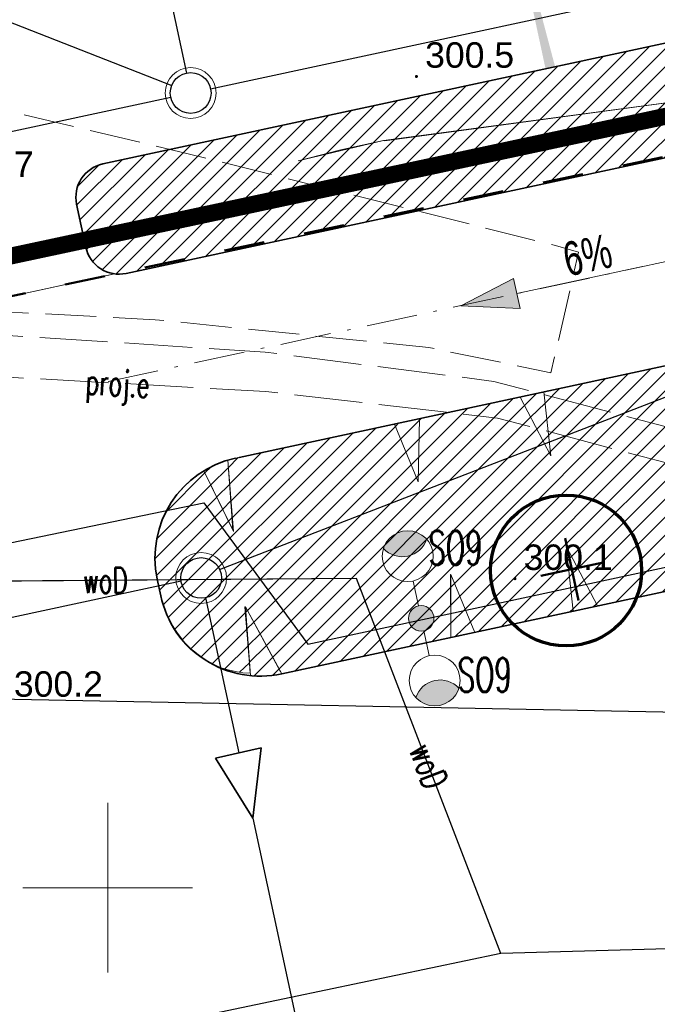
# Model space of a CAD drawing. Header units: metres. Extents: x 6567600 to 13135881, y 5574237 to 11149086.
# Tile 75 of 120: x 6567897 to 6567916, y 5574447 to 5574476. Entities that reach past the tile are written whole.
import ezdxf
from ezdxf.enums import TextEntityAlignment as Align

# ---------------------------------------------------------------- set-up
doc = ezdxf.new("R2010")
doc.units = ezdxf.units.M
for name, pattern in [('zzzxref_260316$0$_MDCP$0$L_2_50', [2.5, 2, -0.5]), ('zzzxref_260316$0$_MDCP$1$L_0_06', [2, 1.5, -0.5]), ('zzzxref_260316$0$_PZT$0$Kropki przerywana 1', [250, 150, -100]), ('zzzxref_260316$0$PR1183 Chorzów Metalowców V09_TT$0$Kropki i Kreski 2', [2.5, 1.5, -0.5, 0, -0.5]), ('zzzxref_260316$0$PR1183 Chorzów Metalowców V09_TT$0$Przerywana', [2.4, 1.2, -1.2])]:
    doc.linetypes.add(name, pattern=pattern)
for name, color, linetype in [('SEL_atrybut_bloku1', 7, 'Continuous'), ('SEL_atrybut_bloku2', 9, 'Continuous'), ('zzzxref_260316$0$_MDCP$0$OTRN_O', 7, 'Continuous'), ('zzzxref_260316$0$_PZT$0$FORMA - Arch 01 - PZT 0 ZAKRES OPRACOWANIA', 7, 'Continuous'), ('zzzxref_260316$0$PR1183 Chorzów Metalowców V09_TT$0$01FORMA - PZT - Inne obiekty', 7, 'Continuous'), ('zzzxref_260316$0$PR1183 Chorzów Metalowców V09_TT$0$FORMA - Arch 01 - PZT 1 Strefy', 7, 'Continuous'), ('zzzxref_260316$0$PR1183 Chorzów Metalowców V09_TT$0$FORMA - Arch 01 - PZT-3 Zagospodarowanie', 7, 'Continuous'), ('zzzxref_260316$0$PR1183 Chorzów Metalowców V09_TT$0$FORMA - Arch 01 - PZT-4 Zieleń', 7, 'Continuous')]:
    doc.layers.add(name, color=color, linetype=linetype)
doc.layers.add('SEL_sieci_kable_nN_oswietlenie', color=7, linetype='SEL_eNN', lineweight=30, true_color=0xff7a7a)
for name, color, linetype, lineweight in [('SEL_sieci_oswietlenie_oprawy', 152, 'Continuous', 20), ('zzzxref_260316$0$_MDCP$0$GES_PrzewodElektroenergetyczny_Projektowany', 7, 'Continuous', 18), ('zzzxref_260316$0$_MDCP$0$OT_Komunikacja', 7, 'Continuous', 18), ('zzzxref_260316$0$_MDCP$0$OTRN', 7, 'Continuous', 13), ('zzzxref_260316$0$_MDCP$1$GES_PrzewodKanalizacyjny', 36, 'Continuous', 18), ('zzzxref_260316$0$_MDCP$1$GES_PrzewodWodociagowy', 5, 'Continuous', 18), ('zzzxref_260316$0$_MDCP$1$PARSI', 7, 'Continuous', 20), ('zzzxref_260316$0$_Tt_DO_LIKWIDACJI', 7, 'Continuous', 25), ('zzzxref_260316$0$_TT_KAN_D', 96, 'Continuous', 25), ('zzzxref_260316$0$_TT_KAN_D_II etap', 116, 'Continuous', 25)]:
    doc.layers.add(name, color=color, linetype=linetype, lineweight=lineweight)
doc.styles.add('ARIAL', font='ARIALN.TTF', dxfattribs={"width": 0.8})
doc.styles.add('ROMANS', font='romans.shx', dxfattribs={"width": 0.8})
doc.styles.add('zzzxref_260316$0$$TD_AUDIT_GENERATED_(9E133)', font='simplex.shx')
doc.styles.add('zzzxref_260316$0$$TD_AUDIT_GENERATED_(9E16A)', font='arial.ttf', dxfattribs={"width": 0.9})
doc.styles.add('zzzxref_260316$0$$TD_AUDIT_GENERATED_(B0E6D)', font='arial.ttf', dxfattribs={"width": 0.7})
doc.styles.add('zzzxref_260316$0$ROMANS', font='romans.shx', dxfattribs={"width": 0.9})
doc.linetypes.add('SEL_eNN', pattern='A,5,["eNN",ARIAL,S=1,R=0,X=1.45,Y=0.25],5', length=10)
doc.linetypes.add('zzzxref_260316$0$likwidacja1', pattern='A,0,-1,["X",zzzxref_260316$0$ROMANS,S=0.6,R=0,X=-0.1,Y=-0.3],-1', length=2)
doc.linetypes.add('zzzxref_260316$0$PR1183 Chorzów Metalowców V09_TT$0$X 1_2', pattern='A,0,[8,PR1183 ChorzĂłw MetalowcĂłw V091.Shx,S=0.039206,R=0,X=0,Y=0],-4.94,0', length=4.94)
pattern_1 = [(45, (0, 1.2501), (-0.265165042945, 0.265165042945), [])]

# ---------------------------------------------------------------- blocks, each defined once
blk = doc.blocks.new('oprawa zewnetrzna stojaca')
for points in [[(2.625, 0, 0.267949), (2.25, 0.65, 0.57735), (2.25, -0.65, 0.267949)], [(0.375, 0, 1), (-0.375, 0, 1)]]:
    blk.add_hatch(color=256).paths.add_polyline_path(points)
blk.add_line((1.125, 0), (0.375, 0))
for centre, radius in [((1.875, 0), 0.75), ((0, 0), 0.375)]:
    blk.add_circle(centre, radius)
blk.add_arc((2.625, 0), 0.75, 120, 240)
at = {"layer": 'SEL_atrybut_bloku1', "style": 'ROMANS', "width": 0.6, "flags": 8}
blk.add_attdef('TYP', text='', height=1, dxfattribs=at).set_placement((1.873, 0.9), align=Align.CENTER)
at = {"layer": 'SEL_atrybut_bloku2', "style": 'ROMANS', "width": 0.6, "flags": 8}
for tag, p in [('OPIS1', (1.873, -1.638)), ('OPIS2', (1.873, -2.499))]:
    blk.add_attdef(tag, text='', height=0.75, dxfattribs=at).set_placement(p, align=Align.CENTER)
blk = doc.blocks.new('zzzxref_260316$0$_MDCP$1$mzsk')
at = {"layer": 'zzzxref_260316$0$_MDCP$1$PARSI', "color": 0}
for p, q in [((0, -5), (0, 5)), ((5, 0), (-5, 0))]:
    blk.add_line(p, q, dxfattribs=at)
blk = doc.blocks.new('zzzxref_260316$0$_MDCP$0$OTRN')
at = {"layer": 'zzzxref_260316$0$_MDCP$0$OTRN', "color": 0, "const_width": 0.09}
blk.add_lwpolyline([(-0.045, 0, 1), (0.045, 0, 1)], format="xyb", close=True, dxfattribs=at)
at = {"layer": 'zzzxref_260316$0$_MDCP$0$OTRN_O', "color": 0, "style": 'zzzxref_260316$0$$TD_AUDIT_GENERATED_(9E16A)'}
blk.add_attdef('RZEDNA', (0.514, 0.515), '', height=1.5, dxfattribs=at)
blk = doc.blocks.new('zzzxref_260316$0$PR1183 Chorzów Metalowców V09_TT$0$Linia_2', base_point=(6567915.756, 5574467.053))
at = {"layer": 'zzzxref_260316$0$PR1183 Chorzów Metalowców V09_TT$0$FORMA - Arch 01 - PZT-3 Zagospodarowanie', "linetype": 'Continuous', "lineweight": 0, "true_color": 0x000000}
blk.add_hatch(color=18, dxfattribs=at).paths.add_polyline_path([(6567910.401, 5574465.902), (6567912.147, 5574465.815), (6567911.957, 5574466.699)])
at = {"layer": 'zzzxref_260316$0$PR1183 Chorzów Metalowców V09_TT$0$FORMA - Arch 01 - PZT-3 Zagospodarowanie', "color": 7, "linetype": 'Continuous', "lineweight": 18}
blk.add_line((6567915.756, 5574467.053), (6567912.052, 5574466.257), dxfattribs=at)
at = {"layer": 'zzzxref_260316$0$PR1183 Chorzów Metalowców V09_TT$0$FORMA - Arch 01 - PZT-3 Zagospodarowanie', "color": 7, "linetype": 'Continuous', "lineweight": 13}
for p, q in [((6567910.401, 5574465.902), (6567911.957, 5574466.699)), ((6567911.957, 5574466.699), (6567912.147, 5574465.815)), ((6567910.401, 5574465.902), (6567912.147, 5574465.815))]:
    blk.add_line(p, q, dxfattribs=at)
blk = doc.blocks.new('zzzxref_260316')
at = {"layer": 'zzzxref_260316$0$PR1183 Chorzów Metalowców V09_TT$0$FORMA - Arch 01 - PZT 1 Strefy', "linetype": 'Continuous', "lineweight": 0, "true_color": 0x577933}
h = blk.add_hatch(dxfattribs=at)
h.set_pattern_fill('ANSI31', color=77, scale=3, style=0)
h.set_pattern_definition(pattern_1)
h.paths.add_polyline_path([(6567829, 5574518.49), (6567842.398, 5574472.369), (6567844.165, 5574472.882), (6567846.931, 5574463.362), (6567846.967, 5574485.722), (6567835.736, 5574537.98), (6567846.642, 5574540.324), (6567844.864, 5574548.6), (6567918.571, 5574564.441), (6567935.605, 5574485.184), (6567930.975, 5574478.018), (6567931.227, 5574476.845), (6567933.57, 5574477.348, 0.216609), (6567938.884, 5574481.335), (6567921.55, 5574569.11), (6567849.267, 5574552.203), (6567830.11, 5574547.72)])
at = {"layer": 'zzzxref_260316$0$PR1183 Chorzów Metalowców V09_TT$0$FORMA - Arch 01 - PZT 1 Strefy', "linetype": 'Continuous', "lineweight": 0, "true_color": 0x606060}
h = blk.add_hatch(dxfattribs=at)
h.set_pattern_fill('ANSI31', color=251, scale=3, style=0)
h.set_pattern_definition(pattern_1)
h.paths.add_polyline_path([(6567877.761, 5574471.437), (6567884.905, 5574472.973), (6567884.671, 5574474.061), (6567884.473, 5574474.979), (6567883.567, 5574479.143), (6567878.678, 5574478.092), (6567871.324, 5574512.311), (6567876.212, 5574513.361), (6567874.387, 5574521.856), (6567909.387, 5574529.379), (6567910.438, 5574524.49), (6567911.513, 5574524.721, 0.390142), (6567916.985, 5574532.464), (6567916.781, 5574533.525), (6567866.729, 5574522.767)])
h = blk.add_hatch(dxfattribs=at)
h.set_pattern_fill('ANSI31', color=251, scale=3, style=0)
h.set_pattern_definition(pattern_1)
h.paths.add_polyline_path([(6567899.852, 5574471.329, 0.414214), (6567899.085, 5574470.141), (6567899.358, 5574468.87, 0.414214), (6567900.546, 5574468.103), (6567931.668, 5574474.792), (6567930.975, 5574478.018)])
at = {"layer": 'zzzxref_260316$0$PR1183 Chorzów Metalowców V09_TT$0$FORMA - Arch 01 - PZT 1 Strefy', "linetype": 'Continuous', "lineweight": 0, "true_color": 0x786554}
h = blk.add_hatch(dxfattribs=at)
h.set_pattern_fill('ANSI31', color=37, scale=3, style=0)
h.set_pattern_definition(pattern_1)
h.paths.add_polyline_path([(6567901.587, 5574460.787, 0.144467), (6567901.459, 5574459.093), (6567901.564, 5574458.605, 0.027501), (6567901.651, 5574458.287, 0.323943), (6567904.198, 5574456.321), (6567904.06, 5574458.276), (6567905.128, 5574456.302), (6567910.112, 5574457.373), (6567910.109, 5574459.231), (6567910.813, 5574457.524), (6567913.717, 5574458.148), (6567913.505, 5574460.064), (6567914.434, 5574458.302), (6567918.2, 5574459.112), (6567918.267, 5574460.941), (6567918.947, 5574459.272), (6567921.583, 5574459.839), (6567921.363, 5574461.996), (6567922.507, 5574460.037), (6567925.354, 5574460.649), (6567925.143, 5574462.814), (6567926.077, 5574460.805), (6567928.186, 5574461.258), (6567928.156, 5574463.137), (6567929.676, 5574461.578), (6567930.326, 5574461.718), (6567931.067, 5574464.209), (6567932.052, 5574462.089), (6567932.917, 5574462.275), (6567933.247, 5574460.999), (6567934.9, 5574464.336), (6567939.696, 5574459.298), (6567940.647, 5574456.21), (6567943.72, 5574456.738), (6567941.43, 5574468.344, 0.149826), (6567935.507, 5574469.48), (6567927.118, 5574467.677), (6567924.105, 5574467.029), (6567924.158, 5574465.29), (6567923.418, 5574466.881), (6567920.732, 5574466.304), (6567920.944, 5574464.403), (6567920.175, 5574466.184), (6567917.375, 5574465.583), (6567917.315, 5574463.674), (6567916.604, 5574465.417), (6567912.849, 5574464.61), (6567913.058, 5574462.726), (6567912.148, 5574464.459), (6567909.184, 5574463.822), (6567909.147, 5574461.959), (6567908.445, 5574463.663), (6567903.541, 5574462.6), (6567903.687, 5574460.546), (6567902.835, 5574462.288, 0.16724)])
at = {"layer": 'zzzxref_260316$0$PR1183 Chorzów Metalowców V09_TT$0$FORMA - Arch 01 - PZT 1 Strefy', "linetype": 'Continuous', "lineweight": 0, "true_color": 0x577933}
h = blk.add_hatch(dxfattribs=at)
h.set_pattern_fill('ANSI31', color=77, scale=3, style=0)
h.set_pattern_definition(pattern_1)
h.paths.add_polyline_path([(6567912.849, 5574464.61), (6567912.148, 5574464.459), (6567913.058, 5574462.726)])
h = blk.add_hatch(dxfattribs=at)
h.set_pattern_fill('ANSI31', color=77, scale=3, style=0)
h.set_pattern_definition(pattern_1)
h.paths.add_polyline_path([(6567909.184, 5574463.822), (6567908.445, 5574463.663), (6567909.147, 5574461.959)])
h = blk.add_hatch(dxfattribs=at)
h.set_pattern_fill('ANSI31', color=77, scale=3, style=0)
h.set_pattern_definition(pattern_1)
h.paths.add_polyline_path([(6567903.762, 5574462.657, 0.083714), (6567902.835, 5574462.288), (6567903.71, 5574460.498), (6567903.541, 5574462.6), (6567908.445, 5574463.663)])
h = blk.add_hatch(dxfattribs=at)
h.set_pattern_fill('ANSI31', color=77, scale=3, style=0)
h.set_pattern_definition(pattern_1)
h.paths.add_polyline_path([(6567913.717, 5574458.148), (6567914.434, 5574458.302), (6567913.505, 5574460.064)])
h = blk.add_hatch(dxfattribs=at)
h.set_pattern_fill('ANSI31', color=77, scale=3, style=0)
h.set_pattern_definition(pattern_1)
h.paths.add_polyline_path([(6567874.014, 5574370.037), (6567903.73, 5574376.76), (6567926.87, 5574389.48), (6567941.769, 5574411.258), (6567945.87, 5574426.93), (6567946.274, 5574439.041), (6567944.961, 5574439.568), (6567943.09, 5574448.275), (6567939.696, 5574459.298), (6567938.856, 5574458.437), (6567945.454, 5574427.738), (6567940.566, 5574426.687), (6567942.208, 5574419.044, -0.198349), (6567940.833, 5574411.513), (6567926.815, 5574391.018), (6567903.433, 5574378.164), (6567873.643, 5574371.762)])
h = blk.add_hatch(dxfattribs=at)
h.set_pattern_fill('ANSI31', color=77, scale=3, style=0)
h.set_pattern_definition(pattern_1)
h.paths.add_polyline_path([(6567910.112, 5574457.373), (6567910.813, 5574457.524), (6567910.109, 5574459.231), (6567910.098, 5574459.228)])
h = blk.add_hatch(dxfattribs=at)
h.set_pattern_fill('ANSI31', color=77, scale=3, style=0)
h.set_pattern_definition(pattern_1)
h.paths.add_polyline_path([(6567904.06, 5574458.276), (6567904.04, 5574458.276), (6567904.203, 5574456.25, 0.077666), (6567905.128, 5574456.302)])
at = {"layer": 'zzzxref_260316$0$PR1183 Chorzów Metalowców V09_TT$0$FORMA - Arch 01 - PZT 1 Strefy', "linetype": 'Continuous', "lineweight": 0, "true_color": 0x606060}
h = blk.add_hatch(dxfattribs=at)
h.set_pattern_fill('ANSI31', color=251, scale=3, style=0)
h.set_pattern_definition(pattern_1)
h.paths.add_polyline_path([(6567871.897, 5574369.582), (6567874.014, 5574370.037), (6567873.643, 5574371.762), (6567903.422, 5574378.162), (6567909.835, 5574381.687), (6567906.331, 5574397.99), (6567901.444, 5574396.94), (6567900.638, 5574400.689, 0.414214), (6567899.925, 5574401.149), (6567899.749, 5574401.111), (6567903.66, 5574382.913), (6567879.003, 5574377.614), (6567879.525, 5574375.189), (6567879.51, 5574375.186), (6567873.199, 5574373.83), (6567872.678, 5574376.254), (6567872.546, 5574376.226), (6567856.579, 5574450.519), (6567867.702, 5574452.91), (6567867.644, 5574453.192), (6567854.542, 5574450.478), (6567857.367, 5574437.331), (6567857.331, 5574437.354), (6567866.955, 5574392.574), (6567867.301, 5574390.966), (6567869.023, 5574382.952), (6567871.013, 5574373.692), (6567871.082, 5574373.375), (6567871.526, 5574371.307)])
at = {"layer": 'zzzxref_260316$0$PR1183 Chorzów Metalowców V09_TT$0$FORMA - Arch 01 - PZT-3 Zagospodarowanie', "linetype": 'Continuous', "lineweight": 5}
blk.add_hatch(color=7, dxfattribs=at).paths.add_polyline_path([(6567913.182, 5574474.194), (6567911.64, 5574479.999), (6567912.9, 5574474.133)])
at = {"color": 30, "linetype": 'zzzxref_260316$0$PR1183 Chorzów Metalowców V09_TT$0$Przerywana', "lineweight": 50}
blk.add_line((6567939.821, 5574476.544), (6567882.349, 5574464.276), dxfattribs=at)
at = {"layer": 'Defpoints', "color": 6, "linetype": 'zzzxref_260316$0$_PZT$0$Kropki przerywana 1', "lineweight": 50, "ltscale": 0.01, "const_width": 0.5}
blk.add_lwpolyline([(6567846.825, 5574464.572), (6567852.935, 5574465.886), (6567856.959, 5574459.099), (6567863.876, 5574457.905), (6567881.468, 5574461.686), (6567884.062, 5574465.823), (6567941.534, 5574478.091)], dxfattribs=at)
at = {"layer": 'zzzxref_260316$0$_MDCP$0$GES_PrzewodElektroenergetyczny_Projektowany', "color": 1, "linetype": 'zzzxref_260316$0$_MDCP$0$L_2_50', "lineweight": 18, "flags": 128}
for points in [[(6567968.757, 5574418.447), (6567965.79, 5574417.788), (6567964.269, 5574419.682), (6567962.444, 5574428.423), (6567960.927, 5574438.382), (6567955.785, 5574440.828), (6567943.735, 5574448.879), (6567937.061, 5574453.287), (6567929.241, 5574458.206), (6567924.301, 5574460.739), (6567918.598, 5574463.02), (6567911.377, 5574464.921), (6567904.643, 5574465.783), (6567895.738, 5574466.364), (6567887.791, 5574468.949), (6567886.282, 5574470.192), (6567885.356, 5574472.785), (6567880.925, 5574493.141), (6567879.016, 5574496.438), (6567878.444, 5574499.11), (6567874.34, 5574499.268), (6567872.908, 5574505.876), (6567870.567, 5574509.67), (6567868.305, 5574511.329), (6567862.172, 5574511.906), (6567852.994, 5574510.772), (6567850.203, 5574522.019), (6567848.1, 5574529.505), (6567843.148, 5574549.062), (6567840.304, 5574561.676)], [(6567969.013, 5574417.508), (6567965.67, 5574416.775), (6567965.136, 5574416.988), (6567963.338, 5574419.374), (6567961.4, 5574428.408), (6567959.839, 5574437.722), (6567955.495, 5574439.686), (6567949.589, 5574443.706), (6567943.221, 5574448.01), (6567937.351, 5574451.781), (6567931.445, 5574455.553), (6567928.35, 5574457.367), (6567924.259, 5574459.573), (6567918.175, 5574462.063), (6567911.487, 5574463.842), (6567904.656, 5574464.624), (6567895.691, 5574465.123), (6567890.711, 5574466.83), (6567887.509, 5574467.826), (6567885.41, 5574469.356), (6567884.058, 5574472.665), (6567883.631, 5574475.084), (6567882.172, 5574482.199), (6567880.002, 5574492.125), (6567879.789, 5574492.837), (6567878.117, 5574495.647), (6567877.606, 5574498.034), (6567873.799, 5574498.12), (6567873.492, 5574498.529), (6567871.962, 5574505.181), (6567869.85, 5574508.829), (6567867.823, 5574510.339), (6567862.143, 5574510.874), (6567852.516, 5574509.777), (6567850.708, 5574516.687), (6567849.134, 5574522.547)]]:
    blk.add_lwpolyline(points, dxfattribs=at)
at = {"layer": 'zzzxref_260316$0$_MDCP$0$OT_Komunikacja', "color": 7, "linetype": 'zzzxref_260316$0$_MDCP$1$L_0_06', "lineweight": 18, "flags": 128}
blk.add_lwpolyline([(6567882.96, 5574514.19), (6567888.44, 5574477.38), (6567889.21, 5574475.79), (6567889.95, 5574474.97), (6567890.49, 5574474.7), (6567893.61, 5574473.71), (6567902.37, 5574471.63), (6567913.26, 5574468.91), (6567913.873, 5574468.734), (6567913.06, 5574465.175), (6567909.46, 5574465.92), (6567901.4, 5574466.74), (6567896.97, 5574466.97), (6567892.9, 5574468.19), (6567889.15, 5574469.24), (6567888, 5574469.69), (6567887.04, 5574470.68), (6567886.14, 5574472.85), (6567879.8, 5574500.83), (6567875.93, 5574514.86), (6567873.96, 5574525.12), (6567870.68, 5574544.68), (6567869.69, 5574556.86), (6567875.1, 5574558.32), (6567875.46, 5574553.45), (6567875.76, 5574549.86), (6567876.26, 5574547.82), (6567876.97, 5574544.24), (6567879.87, 5574529.68)], close=True, dxfattribs=at)
at = {"layer": 'zzzxref_260316$0$_MDCP$1$GES_PrzewodKanalizacyjny', "color": 36, "linetype": 'Continuous', "lineweight": 18}
blk.add_lwpolyline([(6567905.614, 5574471.424), (6567906.868, 5574471.745), (6567908.127, 5574472.016), (6567908.166, 5574472.009), (6567917.636, 5574473.284), (6567943.225, 5574480.006), (6567953.238, 5574483.096), (6567960.926, 5574484.615)], dxfattribs=at)
at = {"layer": 'zzzxref_260316$0$_MDCP$1$GES_PrzewodWodociagowy', "color": 5, "linetype": 'Continuous', "lineweight": 18, "flags": 128}
for points in [[(6567907.332, 5574459.117), (6567892.522, 5574458.995)], [(6567911.585, 5574448.06), (6567907.332, 5574459.117)], [(6567911.585, 5574448.06), (6567940.177, 5574448.89), (6567959.112, 5574453.209)], [(6567848.987, 5574429.438), (6567896.394, 5574444.884), (6567911.585, 5574448.06)]]:
    blk.add_lwpolyline(points, dxfattribs=at)
at = {"layer": 'zzzxref_260316$0$_MDCP$1$GES_PrzewodWodociagowy', "color": 5, "linetype": 'Continuous', "lineweight": 18}
blk.add_lwpolyline([(6567818.054, 5574440.375), (6567892.06, 5574455.65), (6567958.853, 5574454.349)], dxfattribs=at)
at = {"layer": 'zzzxref_260316$0$_PZT$0$FORMA - Arch 01 - PZT 0 ZAKRES OPRACOWANIA', "color": 6, "linetype": 'zzzxref_260316$0$_PZT$0$Kropki przerywana 1', "lineweight": 50, "ltscale": 0.01, "const_width": 0.5}
blk.add_lwpolyline([(6567846.825, 5574464.572), (6567852.935, 5574465.886), (6567856.959, 5574459.099), (6567863.876, 5574457.905), (6567881.468, 5574461.686), (6567884.062, 5574465.823), (6567941.534, 5574478.091)], dxfattribs=at)
at = {"layer": 'zzzxref_260316$0$_Tt_DO_LIKWIDACJI', "linetype": 'zzzxref_260316$0$likwidacja1', "lineweight": 20}
blk.add_lwpolyline([(6567905.614, 5574471.424), (6567908.127, 5574472.016), (6567917.636, 5574473.284), (6567939.233, 5574478.951)], dxfattribs=at)
at = {"layer": 'zzzxref_260316$0$_TT_KAN_D'}
blk.add_line((6567903.298, 5574459.379), (6567930.412, 5574469.875), dxfattribs=at)
for points in [[(6567870.038, 5574452.136), (6567902.16, 5574459.039)], [(6567902.879, 5574458.541), (6567903.861, 5574453.974)], [(6567904.275, 5574452.048), (6567906.78, 5574440.394)]]:
    blk.add_lwpolyline(points, dxfattribs=at)
at = {"layer": 'zzzxref_260316$0$_TT_KAN_D', "lineweight": 35}
blk.add_lwpolyline([(6567903.176, 5574453.822), (6567904.52, 5574454.12), (6567904.275, 5574452.048), (6567903.176, 5574453.822)], dxfattribs=at)
at = {"layer": 'zzzxref_260316$0$_TT_KAN_D', "lineweight": 13}
blk.add_circle((6567902.753, 5574459.128), 0.75, dxfattribs=at)
at = {"layer": 'zzzxref_260316$0$_TT_KAN_D', "lineweight": 30}
blk.add_circle((6567902.753, 5574459.128), 0.6, dxfattribs=at)
at = {"layer": 'zzzxref_260316$0$_TT_KAN_D_II etap'}
blk.add_line((6567895.465, 5574476.16), (6567901.885, 5574473.639), dxfattribs=at)
for points in [[(6567898.695, 5574490.86), (6567902.317, 5574474.007)], [(6567903.03, 5574473.546), (6567919.953, 5574477.183)], [(6567854.467, 5574466.431), (6567855.153, 5574463.256), (6567901.857, 5574473.294)]]:
    blk.add_lwpolyline(points, dxfattribs=at)
at = {"layer": 'zzzxref_260316$0$_TT_KAN_D_II etap', "lineweight": 13}
blk.add_circle((6567902.443, 5574473.42), 0.75, dxfattribs=at)
at = {"layer": 'zzzxref_260316$0$_TT_KAN_D_II etap', "lineweight": 30}
blk.add_circle((6567902.443, 5574473.42), 0.6, dxfattribs=at)
at = {"layer": 'zzzxref_260316$0$PR1183 Chorzów Metalowców V09_TT$0$01FORMA - PZT - Inne obiekty', "color": 5, "linetype": 'zzzxref_260316$0$PR1183 Chorzów Metalowców V09_TT$0$X 1_2', "lineweight": 25}
for p, q in [((6567907.332, 5574459.117), (6567892.522, 5574458.995)), ((6567911.585, 5574448.06), (6567907.332, 5574459.117)), ((6567943.851, 5574454.641), (6567892.06, 5574455.65)), ((6567940.177, 5574448.89), (6567911.585, 5574448.06)), ((6567911.585, 5574448.06), (6567896.394, 5574444.884))]:
    blk.add_line(p, q, dxfattribs=at)
at = {"layer": 'zzzxref_260316$0$PR1183 Chorzów Metalowców V09_TT$0$FORMA - Arch 01 - PZT 1 Strefy', "color": 254, "linetype": 'Continuous', "lineweight": 13, "true_color": 0xd2d2ff}
for p, q in [((6567899.852, 5574471.329), (6567930.975, 5574478.018)), ((6567938.687, 5574476.275), (6567900.546, 5574468.103)), ((6567903.762, 5574462.657), (6567939.749, 5574470.391)), ((6567899.358, 5574468.87), (6567899.085, 5574470.141)), ((6567900.202, 5574468.089), (6567886.587, 5574465.143)), ((6567886.587, 5574465.143), (6567900.21, 5574468.088)), ((6567932.917, 5574462.275), (6567905.128, 5574456.302)), ((6567901.564, 5574458.605), (6567901.459, 5574459.093))]:
    blk.add_line(p, q, dxfattribs=at)
at = {"layer": 'zzzxref_260316$0$PR1183 Chorzów Metalowców V09_TT$0$FORMA - Arch 01 - PZT 1 Strefy', "color": 9, "linetype": 'Continuous', "lineweight": 13}
for p, q in [((6567930.975, 5574478.018), (6567899.852, 5574471.329)), ((6567900.546, 5574468.103), (6567931.668, 5574474.792)), ((6567899.085, 5574470.141), (6567899.358, 5574468.87))]:
    blk.add_line(p, q, dxfattribs=at)
at = {"layer": 'zzzxref_260316$0$PR1183 Chorzów Metalowców V09_TT$0$FORMA - Arch 01 - PZT 1 Strefy', "color": 31, "linetype": 'Continuous', "lineweight": 0, "true_color": 0xf1cba9}
for p, q in [((6567916.604, 5574465.417), (6567912.849, 5574464.61)), ((6567912.849, 5574464.61), (6567913.058, 5574462.726)), ((6567912.148, 5574464.459), (6567909.184, 5574463.822)), ((6567913.058, 5574462.726), (6567912.148, 5574464.459)), ((6567909.184, 5574463.822), (6567909.147, 5574461.959)), ((6567908.445, 5574463.663), (6567903.541, 5574462.6)), ((6567909.147, 5574461.959), (6567908.445, 5574463.663)), ((6567903.541, 5574462.6), (6567903.687, 5574460.546)), ((6567903.687, 5574460.546), (6567902.835, 5574462.288)), ((6567913.505, 5574460.064), (6567914.434, 5574458.302)), ((6567913.717, 5574458.148), (6567913.505, 5574460.064)), ((6567901.459, 5574459.093), (6567901.564, 5574458.605)), ((6567910.109, 5574459.231), (6567910.813, 5574457.524)), ((6567910.112, 5574457.373), (6567910.109, 5574459.231)), ((6567914.434, 5574458.302), (6567918.2, 5574459.112)), ((6567904.06, 5574458.276), (6567905.128, 5574456.302)), ((6567904.198, 5574456.321), (6567904.06, 5574458.276)), ((6567910.813, 5574457.524), (6567913.717, 5574458.148)), ((6567905.128, 5574456.302), (6567910.112, 5574457.373))]:
    blk.add_line(p, q, dxfattribs=at)
at = {"layer": 'zzzxref_260316$0$PR1183 Chorzów Metalowców V09_TT$0$FORMA - Arch 01 - PZT 1 Strefy', "color": 71, "linetype": 'Continuous', "lineweight": 13, "true_color": 0xaff266}
for p, q in [((6567912.849, 5574464.61), (6567912.148, 5574464.459)), ((6567913.058, 5574462.726), (6567912.849, 5574464.61)), ((6567912.148, 5574464.459), (6567913.058, 5574462.726)), ((6567909.184, 5574463.822), (6567908.445, 5574463.663)), ((6567909.147, 5574461.959), (6567909.184, 5574463.822)), ((6567903.541, 5574462.6), (6567908.445, 5574463.663)), ((6567908.445, 5574463.663), (6567903.762, 5574462.657)), ((6567908.445, 5574463.663), (6567909.147, 5574461.959)), ((6567903.71, 5574460.498), (6567903.541, 5574462.6)), ((6567902.835, 5574462.288), (6567903.71, 5574460.498)), ((6567913.505, 5574460.064), (6567913.717, 5574458.148)), ((6567914.434, 5574458.302), (6567913.505, 5574460.064)), ((6567910.109, 5574459.231), (6567910.098, 5574459.228)), ((6567910.098, 5574459.228), (6567910.112, 5574457.373)), ((6567910.813, 5574457.524), (6567910.109, 5574459.231)), ((6567904.04, 5574458.276), (6567904.203, 5574456.25)), ((6567904.06, 5574458.276), (6567904.04, 5574458.276)), ((6567905.128, 5574456.302), (6567904.06, 5574458.276)), ((6567913.717, 5574458.148), (6567914.434, 5574458.302)), ((6567910.112, 5574457.373), (6567910.813, 5574457.524))]:
    blk.add_line(p, q, dxfattribs=at)
at = {"layer": 'zzzxref_260316$0$PR1183 Chorzów Metalowców V09_TT$0$FORMA - Arch 01 - PZT 1 Strefy', "color": 254, "linetype": 'Continuous', "lineweight": 13, "true_color": 0xd2d2ff}
for centre, radius, start, end in [((6567900.062, 5574470.351), 1, 102.1296, 192.1296), ((6567900.336, 5574469.08), 1, 192.1296, 282.1296), ((6567904.392, 5574459.724), 3, 102.1296, 192.1296), ((6567904.497, 5574459.235), 3, 192.1296, 282.1296)]:
    blk.add_arc(centre, radius, start, end, dxfattribs=at)
at = {"layer": 'zzzxref_260316$0$PR1183 Chorzów Metalowców V09_TT$0$FORMA - Arch 01 - PZT 1 Strefy', "color": 9, "linetype": 'Continuous', "lineweight": 13}
for centre, start, end in [((6567900.062, 5574470.351), 102.1296, 192.1296), ((6567900.336, 5574469.08), 192.1296, 282.1296)]:
    blk.add_arc(centre, 1, start, end, dxfattribs=at)
at = {"layer": 'zzzxref_260316$0$PR1183 Chorzów Metalowców V09_TT$0$FORMA - Arch 01 - PZT 1 Strefy', "color": 71, "linetype": 'Continuous', "lineweight": 13, "true_color": 0xaff266}
for centre, start, end in [((6567904.392, 5574459.724), 102.1296, 121.2707), ((6567904.497, 5574459.235), 264.3654, 282.1296)]:
    blk.add_arc(centre, 3, start, end, dxfattribs=at)
at = {"layer": 'zzzxref_260316$0$PR1183 Chorzów Metalowców V09_TT$0$FORMA - Arch 01 - PZT 1 Strefy', "color": 31, "linetype": 'Continuous', "lineweight": 0, "true_color": 0xf1cba9}
for centre, radius, start, end in [((6567904.392, 5574459.724), 3, 121.2707, 192.1296), ((6567904.497, 5574459.235), 3, 192.1296, 198.4308), ((6567904.282, 5574459.063), 2.743, 196.4421, 268.2396)]:
    blk.add_arc(centre, radius, start, end, dxfattribs=at)
at = {"layer": 'zzzxref_260316$0$PR1183 Chorzów Metalowców V09_TT$0$FORMA - Arch 01 - PZT-3 Zagospodarowanie', "color": 7, "linetype": 'Continuous', "lineweight": 35}
for p, q in [((6567899.852, 5574471.329), (6567930.975, 5574478.018)), ((6567900.546, 5574468.103), (6567934.011, 5574475.295)), ((6567899.085, 5574470.141), (6567899.358, 5574468.87)), ((6567903.877, 5574462.682), (6567934.633, 5574469.292)), ((6567932.917, 5574462.275), (6567905.128, 5574456.302)), ((6567901.459, 5574459.093), (6567901.564, 5574458.605))]:
    blk.add_line(p, q, dxfattribs=at)
at = {"layer": 'zzzxref_260316$0$PR1183 Chorzów Metalowców V09_TT$0$FORMA - Arch 01 - PZT-3 Zagospodarowanie', "color": 7, "linetype": 'zzzxref_260316$0$PR1183 Chorzów Metalowców V09_TT$0$Kropki i Kreski 2', "lineweight": 18}
blk.add_line((6567900.014, 5574464.92), (6567940.392, 5574473.598), dxfattribs=at)
at = {"layer": 'zzzxref_260316$0$PR1183 Chorzów Metalowców V09_TT$0$FORMA - Arch 01 - PZT-3 Zagospodarowanie', "color": 7, "linetype": 'Continuous', "lineweight": 18}
for p, q in [((6567912.849, 5574464.61), (6567913.058, 5574462.726)), ((6567912.148, 5574464.459), (6567913.058, 5574462.726)), ((6567909.147, 5574461.959), (6567909.184, 5574463.822)), ((6567908.445, 5574463.663), (6567909.147, 5574461.959)), ((6567903.541, 5574462.6), (6567903.687, 5574460.546)), ((6567902.835, 5574462.288), (6567903.687, 5574460.546)), ((6567913.505, 5574460.064), (6567913.717, 5574458.148)), ((6567914.434, 5574458.302), (6567913.505, 5574460.064)), ((6567910.109, 5574459.231), (6567910.112, 5574457.373)), ((6567910.813, 5574457.524), (6567910.109, 5574459.231)), ((6567918.2, 5574459.112), (6567914.434, 5574458.302)), ((6567904.06, 5574458.276), (6567905.094, 5574456.364)), ((6567904.203, 5574456.25), (6567904.06, 5574458.276)), ((6567913.717, 5574458.148), (6567910.813, 5574457.524)), ((6567908.157, 5574456.953), (6567905.128, 5574456.302))]:
    blk.add_line(p, q, dxfattribs=at)
at = {"layer": 'zzzxref_260316$0$PR1183 Chorzów Metalowców V09_TT$0$FORMA - Arch 01 - PZT-3 Zagospodarowanie', "color": 7, "linetype": 'Continuous', "lineweight": 35}
for centre, radius, start, end in [((6567900.062, 5574470.351), 1, 102.1296, 192.1296), ((6567900.336, 5574469.08), 1, 192.1296, 282.1296), ((6567904.392, 5574459.724), 3, 102.1296, 192.1296), ((6567904.497, 5574459.235), 3, 192.1296, 282.1296)]:
    blk.add_arc(centre, radius, start, end, dxfattribs=at)
at = {"layer": 'zzzxref_260316$0$PR1183 Chorzów Metalowców V09_TT$0$FORMA - Arch 01 - PZT-4 Zieleń', "color": 7, "linetype": 'Continuous', "lineweight": 50}
for p, q in [((6567913.872, 5574458.467), (6567913.478, 5574460.302)), ((6567912.757, 5574459.187), (6567914.593, 5574459.582))]:
    blk.add_line(p, q, dxfattribs=at)
at = {"layer": 'zzzxref_260316$0$PR1183 Chorzów Metalowców V09_TT$0$FORMA - Arch 01 - PZT-4 Zieleń', "color": 7, "linetype": 'Continuous', "lineweight": 70}
blk.add_circle((6567913.504, 5574459.348), 2.224, dxfattribs=at)
at = {"layer": 'zzzxref_260316$0$_MDCP$0$OTRN', "color": 14, "xscale": 0.5, "yscale": 0.5, "zscale": 0.5}
for p, values in [((6567909.095, 5574473.908, 300.519), {'RZEDNA': '300.5'}), ((6567894.94, 5574470.69, 300.711), {'RZEDNA': '300.7'}), ((6567911.998, 5574459.107, 300.122), {'RZEDNA': '300.1'}), ((6567896.979, 5574455.37, 300.155), {'RZEDNA': '300.2'})]:
    blk.add_blockref('zzzxref_260316$0$_MDCP$0$OTRN', p, dxfattribs=at).add_auto_attribs(values)
at = {"layer": 'zzzxref_260316$0$_MDCP$1$PARSI', "xscale": 0.5, "yscale": 0.5, "zscale": 0.5, "rotation": 1.16962990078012e-09}
blk.add_blockref('zzzxref_260316$0$_MDCP$1$mzsk', (6567900, 5574450), dxfattribs=at)
at = {"layer": 'zzzxref_260316$0$PR1183 Chorzów Metalowców V09_TT$0$FORMA - Arch 01 - PZT-3 Zagospodarowanie', "color": 7, "linetype": 'Continuous', "lineweight": 18}
blk.add_blockref('zzzxref_260316$0$PR1183 Chorzów Metalowców V09_TT$0$Linia_2', (6567915.756, 5574468.303), dxfattribs=at)
at = {"layer": 'zzzxref_260316$0$_MDCP$0$GES_PrzewodElektroenergetyczny_Projektowany', "color": 1, "lineweight": 15, "style": 'zzzxref_260316$0$$TD_AUDIT_GENERATED_(9E133)', "width": 0.66}
blk.add_text('proj.e', height=0.75, rotation=-3.2, dxfattribs=at).set_placement((6567900.294, 5574464.867), align=Align.MIDDLE_CENTER)
at = {"layer": 'zzzxref_260316$0$_MDCP$1$GES_PrzewodWodociagowy', "color": 5, "lineweight": 15, "style": 'zzzxref_260316$0$$TD_AUDIT_GENERATED_(9E133)', "width": 0.66}
for rotation, p in [(-359.5, (6567899.927, 5574459.056)), (-69, (6567909.458, 5574453.588))]:
    blk.add_text('woD', height=0.75, rotation=rotation, dxfattribs=at).set_placement(p, align=Align.MIDDLE_CENTER)
at = {"layer": 'zzzxref_260316$0$PR1183 Chorzów Metalowców V09_TT$0$FORMA - Arch 01 - PZT-3 Zagospodarowanie', "color": 7, "linetype": 'Continuous', "lineweight": 25, "insert": (6567913.447, 5574468.49), "char_height": 1, "attachment_point": 4, "rotation": 12.1296, "style": 'zzzxref_260316$0$$TD_AUDIT_GENERATED_(B0E6D)'}
blk.add_mtext('\\A1;{\\pql;\\fArial|b0|i0|c238|p0;\\W0.700000;6\\fArial|b0|i0|c238|p0;\\W0.700000;%}', dxfattribs=at)

msp = doc.modelspace()

# ---------------------------------------------------------------- linework, layer by layer
at = {"layer": 'SEL_sieci_kable_nN_oswietlenie', "ltscale": 0.8}
msp.add_lwpolyline([(6567886.944, 5574458.058), (6567902.83, 5574461.346), (6567905.9, 5574457.175), (6567905.9, 5574457.175), (6567932.597, 5574462.925), (6567933.231, 5574462.358)], dxfattribs=at)

# ---------------------------------------------------------------- block references
at = {"ltscale": 0.5}
msp.add_blockref('zzzxref_260316', (0, 0), dxfattribs=at)
at = {"layer": 'SEL_sieci_oswietlenie_oprawy'}
ref = msp.add_blockref('oprawa zewnetrzna stojaca', (6567909.236, 5574457.938), dxfattribs=dict(at, rotation=102.2005331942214))
ref.add_attrib('TYP', 'SO9', dxfattribs={"layer": 'SEL_atrybut_bloku1', "height": 1, "style": 'ROMANS', "width": 0.6, "flags": 8}).set_placement((6567910.247, 5574459.519), align=Align.CENTER)
ref = msp.add_blockref('oprawa zewnetrzna stojaca', (6567909.237, 5574457.938), dxfattribs=dict(at, rotation=282.2005331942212))
ref.add_attrib('TYP', 'SO9', dxfattribs={"layer": 'SEL_atrybut_bloku1', "height": 1, "style": 'ROMANS', "width": 0.6, "flags": 8}).set_placement((6567911.108, 5574455.772), align=Align.CENTER)

doc.saveas('drawing.dxf')
